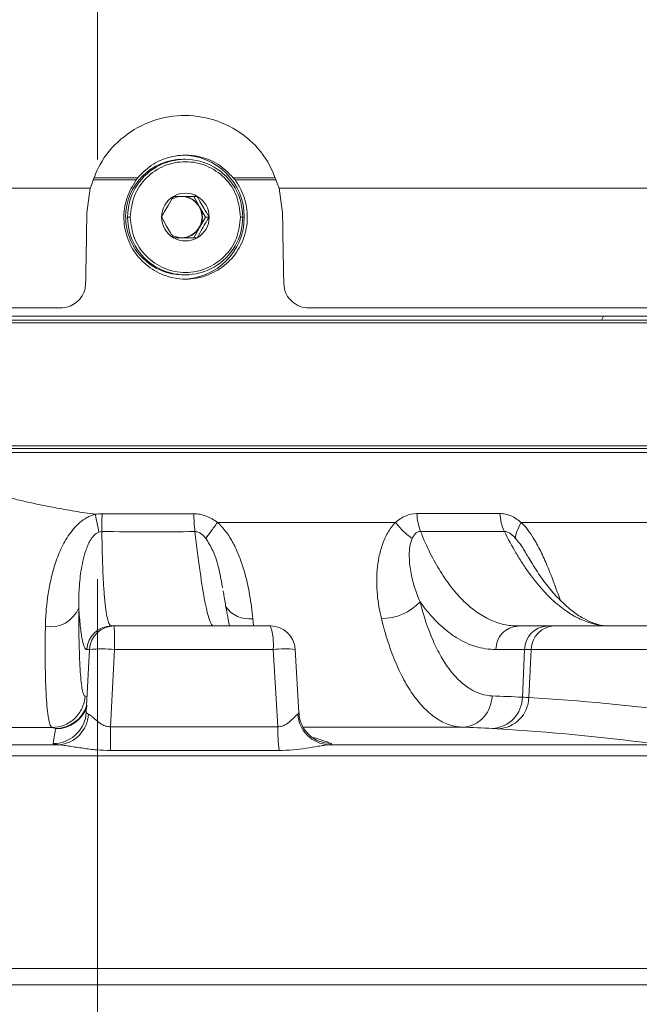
# Model space of a CAD drawing. Header units: millimetres. Extents: x 0 to 16820, y 0 to 11880.
# Tile 52 of 120: x 7985 to 8060, y 6741 to 6860. Entities that reach past the tile are written whole.
import ezdxf

# ---------------------------------------------------------------- set-up
doc = ezdxf.new("R2010")
doc.units = ezdxf.units.MM
doc.header["$LTSCALE"] = 20
doc.linetypes.add('CENTERX2', pattern=[20.32, 12.7, -2.54, 2.54, -2.54])
doc.styles.add('SLDTEXTSTYLE0', font='TXT', dxfattribs={"width": 0.605})
doc.dimstyles.new('SLDDIMSTYLE0', dxfattribs={"dimtxt": 140, "dimasz": 100, "dimexe": 0, "dimexo": 0.0625, "dimgap": 35, "dimtad": 1, "dimtoh": 1, "dimdec": 0, "dimrnd": 1e-09, "dimzin": 12, "dimdsep": 46, "dimtxsty": 'SLDTEXTSTYLE0', "dimsah": 1, "dimcen": 0.09, "dimadec": 0, "dimazin": 0, "dimtfac": 1, "dimtofl": 0, "dimtmove": 0, "dimatfit": 3, "dimfxl": 0, "dimfrac": 2, "dimtolj": 1, "dimtzin": 12, "dimarcsym": 0})
doc.dimstyles.new('SLDDIMSTYLE1', dxfattribs={"dimtxt": 140, "dimasz": 100, "dimexe": 0, "dimexo": 0.0625, "dimgap": 35, "dimtad": 1, "dimtoh": 1, "dimdec": 1, "dimrnd": 1e-09, "dimzin": 12, "dimdsep": 46, "dimtxsty": 'SLDTEXTSTYLE0', "dimsah": 1, "dimcen": 0.09, "dimadec": 0, "dimazin": 0, "dimtfac": 1, "dimtofl": 0, "dimtmove": 0, "dimatfit": 3, "dimfxl": 0, "dimfrac": 2, "dimtolj": 1, "dimtzin": 12, "dimarcsym": 0})

# ---------------------------------------------------------------- blocks, each defined once
blk = doc.blocks.new('*D14')
at = {"color": 7, "linetype": 'Continuous', "lineweight": 0}
for p, q in [((10546.5, 7139.47), (10546.5, 3974.47)), ((7994.5, 6320.77), (7994.5, 3974.47)), ((10546.5, 4004.47), (7994.5, 4004.47))]:
    blk.add_line(p, q, dxfattribs=at)
for points in [[(7994.5, 4004.47), (8094.5, 3989.47), (8094.5, 4019.47)], [(10546.5, 4004.47), (10446.5, 4019.47), (10446.5, 3989.47)]]:
    blk.add_solid(points, dxfattribs=at)
at = {"color": 7, "linetype": 'Continuous', "lineweight": 0, "insert": (9056.62, 4184.94), "char_height": 140, "attachment_point": 1, "style": 'SLDTEXTSTYLE0'}
blk.add_mtext('2552', dxfattribs=at)
blk = doc.blocks.new('*D15')
at = {"color": 7, "linetype": 'Continuous', "lineweight": 0}
for p, q in [((5792.5, 7139.47), (5792.5, 3974.47)), ((7994.5, 6320.77), (7994.5, 3974.47)), ((5792.5, 4004.47), (7994.5, 4004.47))]:
    blk.add_line(p, q, dxfattribs=at)
for points in [[(5792.5, 4004.47), (5892.5, 3989.47), (5892.5, 4019.47)], [(7994.5, 4004.47), (7894.5, 4019.47), (7894.5, 3989.47)]]:
    blk.add_solid(points, dxfattribs=at)
at = {"color": 7, "linetype": 'Continuous', "lineweight": 0, "insert": (6679.62, 4184.94), "char_height": 140, "attachment_point": 1, "style": 'SLDTEXTSTYLE0'}
blk.add_mtext('2202', dxfattribs=at)
blk = doc.blocks.new('*D16')
at = {"color": 7, "linetype": 'Continuous', "lineweight": 0}
for p, q in [((6601.28, 7139.47), (6601.28, 4374.47)), ((7994.5, 6320.77), (7994.5, 4374.47)), ((6601.28, 4404.47), (7994.5, 4404.47))]:
    blk.add_line(p, q, dxfattribs=at)
for points in [[(6601.28, 4404.47), (6701.28, 4389.47), (6701.28, 4419.47)], [(7994.5, 4404.47), (7894.5, 4419.47), (7894.5, 4389.47)]]:
    blk.add_solid(points, dxfattribs=at)
at = {"color": 7, "linetype": 'Continuous', "lineweight": 0, "insert": (7084.01, 4584.94), "char_height": 140, "attachment_point": 1, "style": 'SLDTEXTSTYLE0'}
blk.add_mtext('1393', dxfattribs=at)
blk = doc.blocks.new('*D17')
at = {"color": 7, "linetype": 'Continuous', "lineweight": 0}
for p, q in [((8674.68, 7139.47), (8674.68, 4374.47)), ((7994.5, 6320.77), (7994.5, 4374.47)), ((8674.68, 4404.47), (7994.5, 4404.47))]:
    blk.add_line(p, q, dxfattribs=at)
for points in [[(7994.5, 4404.47), (8094.5, 4389.47), (8094.5, 4419.47)], [(8674.68, 4404.47), (8574.68, 4419.47), (8574.68, 4389.47)]]:
    blk.add_solid(points, dxfattribs=at)
at = {"color": 7, "linetype": 'Continuous', "lineweight": 0, "insert": (8174.25, 4584.94), "char_height": 140, "attachment_point": 1, "style": 'SLDTEXTSTYLE0'}
blk.add_mtext('680', dxfattribs=at)

msp = doc.modelspace()

# ---------------------------------------------------------------- linework, layer by layer
at = {"color": 7, "linetype": 'CENTERX2', "lineweight": 0}
msp.add_line((7994.5, 6131.75), (7994.5, 6893.17), dxfattribs=at)
at = {"color": 7, "linetype": 'Continuous', "lineweight": 0}
for p, q in [((8005.1, 6842.97), (8004.87, 6842.97)), ((7994.03, 6840.47), (7999.18, 6840.47)), ((7999.36, 6840.72), (7994.13, 6840.72)), ((7999.36, 6840.72), (7999.18, 6840.47)), ((8015.92, 6840.72), (8010.92, 6840.72)), ((8011.14, 6840.47), (8010.92, 6840.72)), ((8011.14, 6840.47), (8016.04, 6840.47)), ((7851.51, 6839.47), (7993.62, 6839.47)), ((7993.62, 6839.47), (7993.2, 6836.47)), ((8016.47, 6839.47), (8137.5, 6839.47)), ((8016.89, 6836.47), (8016.47, 6839.47)), ((8006.13, 6838.47), (8006.85, 6837.22)), ((8007.57, 6835.97), (8006.85, 6837.22)), ((8006.85, 6834.72), (8007.57, 6835.97)), ((8008.01, 6835.97), (8007.57, 6835.97)), ((8006.85, 6834.72), (8006.13, 6833.47)), ((8004.87, 6828.97), (8005.1, 6828.97)), ((7989.99, 6824.97), (7856.92, 6824.97)), ((8132.75, 6824.97), (8020.11, 6824.97)), ((7872, 6823.97), (8055.75, 6823.97)), ((8055.75, 6823.97), (8117, 6823.97)), ((7872, 6823.17), (8117, 6823.17)), ((7872.3, 6823.47), (8116.7, 6823.47)), ((7872, 6808.27), (8117, 6808.27)), ((7888.67, 6807.97), (8116.7, 6807.97)), ((7967.44, 6807.47), (8090.02, 6807.47)), ((8009.74, 6790.41), (8009.68, 6790.73)), ((7996.52, 6786.47), (7996.19, 6786.47)), ((8015.42, 6786.47), (7996.52, 6786.47)), ((8048.88, 6786.47), (8045.4, 6786.47)), ((8049.76, 6786.47), (8048.88, 6786.47)), ((8068.37, 6786.47), (8049.76, 6786.47)), ((8018.86, 6775.96), (8018.41, 6783.64)), ((7993.13, 6776.02), (7993.09, 6775.65)), ((8022.5, 6772.09), (8063.33, 6772.09))]:
    msp.add_line(p, q, dxfattribs=at)
at = {"color": 8, "linetype": 'Continuous', "lineweight": 0}
for p, q in [((7998.46, 6835.97), (7998.13, 6835.97)), ((8012.08, 6835.97), (8011.81, 6835.97)), ((8055.75, 6823.97), (8055.5, 6823.47)), ((8013.29, 6787.36), (8013.39, 6786.47)), ((7993.2, 6783.62), (7993.53, 6783.62)), ((7996.06, 6774.28), (7996.56, 6783.62)), ((7996.56, 6783.62), (8015.75, 6783.62)), ((8042.7, 6783.62), (8046.19, 6783.62)), ((8045.92, 6777.85), (8046.19, 6783.62)), ((8046.19, 6783.62), (8046.99, 6783.62)), ((8046.7, 6777.81), (8046.99, 6783.62)), ((8046.99, 6783.62), (8065.6, 6783.62)), ((7992.98, 6777.98), (7993.23, 6777.9)), ((7996.06, 6774.28), (8016.3, 6774.28)), ((7930.3, 6772.09), (7989.77, 6772.09)), ((8016.47, 6771.4), (7996.07, 6771.4)), ((8180.76, 6770.77), (7929.52, 6770.77)), ((7939.02, 6745.01), (8192.33, 6745.01)), ((8192.93, 6743.05), (7938.85, 6743.05))]:
    msp.add_line(p, q, dxfattribs=at)
at = {"color": 8, "linetype": 'Continuous', "lineweight": 0, "flags": 128}
for points in [[(7995.04, 6800.06), (7995.04, 6799.76), (7995.03, 6799.46), (7995.03, 6799.17), (7995.03, 6798.89), (7995.03, 6798.62), (7995.03, 6798.37), (7995.03, 6798.13), (7995.02, 6797.9)], [(8015.75, 6783.62), (8016.11, 6777.64), (8016.3, 6774.28)], [(8021.32, 6772.51), (8022.02, 6772.31), (8022.77, 6772.24)]]:
    msp.add_lwpolyline(points, dxfattribs=at)
at = {"color": 7, "linetype": 'Continuous', "lineweight": 0, "flags": 128}
msp.add_lwpolyline([(7993.53, 6783.62), (7993.17, 6776.81), (7993.13, 6776.02)], dxfattribs=at)
at = {"color": 7, "linetype": 'Continuous', "lineweight": 30}
for centre, radius, start, end in [((8169.5, 7139.47), 2377, 300, 180), ((8169.5, 7139.47), 505.19, 200.1488, 80.1488), ((8717, 6191.17), 1282, 142.84568, 300)]:
    msp.add_arc(centre, radius, start, end, dxfattribs=at)
at = {"color": 7, "linetype": 'Continuous', "lineweight": 0}
for centre, radius, start, end in [((8004.88, 6835.98), 6.99, 90.1256, 180.0929), ((8005.1, 6835.99), 6.97, 359.8364, 180.1636), ((8004.76, 6835.97), 7.5, 270.1661, 89.8339), ((8005.14, 6835.97), 2.89, 120.148, 180.041), ((8004.7, 6835.98), 2.48, 90.0076, 120.169), ((8005.13, 6835.99), 2.87, 59.8931, 120.1069), ((8004.64, 6835.97), 2.5, 359.891, 89.8906), ((8004.69, 6835.98), 2.49, 29.852, 89.9586), ((8005.12, 6835.97), 2.89, 359.959, 59.852), ((8004.68, 6835.97), 2.51, 330.1066, 29.8934), ((8004.88, 6835.95), 6.98, 179.8748, 269.9067), ((8005.1, 6835.95), 6.97, 179.8364, 0.1636), ((8005.14, 6835.96), 2.89, 179.959, 239.852), ((8004.64, 6835.96), 2.5, 270.1094, 0.109), ((8005.12, 6835.96), 2.89, 300.148, 0.041), ((8004.69, 6835.95), 2.49, 270.0414, 330.148), ((8004.7, 6835.95), 2.48, 239.6916, 269.9909), ((8005.13, 6835.95), 2.87, 239.8931, 300.1069), ((7996.52, 6783.47), 3, 90.0003, 177.0003), ((8015.42, 6783.47), 3, 3.3596, 90)]:
    msp.add_arc(centre, radius, start, end, dxfattribs=at)
at = {"color": 8, "linetype": 'Continuous', "lineweight": 0}
for centre, radius, start, end in [((8029.1, 6800.49), 22.96, 181.0719, 186.4814), ((8040.55, 6800.45), 7.41, 182.9599, 200.071), ((8049.29, 6800.49), 6.12, 183.9238, 204.9344), ((8028.94, 6793.55), 6.18, 269.1438, 317.9164), ((7988.78, 6790.07), 3.72, 260.7594, 337.9528), ((8012.82, 6790.7), 3.38, 213.4854, 277.976), ((7996.19, 6783.47), 3, 90.0498, 177.057), ((7931.75, 6784.31), 64.8, 359.3931, 1.9071), ((8009.22, 6784.3), 6.56, 354.0886, 19.2753), ((8045.55, 6783.63), 2.84, 93.0081, 180.1025), ((8049.03, 6783.63), 2.84, 93.0081, 180.1025), ((8049.87, 6783.59), 2.88, 92.1493, 179.2826), ((7995.04, 6769.36), 14.34, 83.9402, 96.0598), ((8017.16, 6771.25), 12.45, 84.2411, 96.5114), ((8042.08, 6777.89), 3.83, 273.1815, 359.4403), ((8042.82, 6777.9), 3.88, 272.2396, 358.6946), ((7989.39, 6778.06), 4, 270.1564, 341.0167), ((7989.44, 6778.02), 4, 270.0346, 342.0349), ((7989.14, 6776.23), 4, 270.0272, 351.5682), ((7989.5, 6775.98), 3.9, 274.0769, 357.442), ((8022.68, 6776.05), 3.96, 183.5287, 267.3034), ((8325.77, 6774.2), 329.71, 179.9849, 180.4849), ((8040.02, 6774.2), 23.72, 179.7993, 186.7669)]:
    msp.add_arc(centre, radius, start, end, dxfattribs=at)
at = {"color": 7, "linetype": 'Continuous', "lineweight": 0}
for points, knots in [([(8016.47, 6839.47), (8016, 6840.71), (8015.08, 6843.21), (8012.22, 6846.1), (8008.64, 6847.94), (8004.62, 6848.48), (8000.64, 6847.65), (7997.19, 6845.55), (7994.74, 6842.68), (7993.96, 6840.44), (7993.62, 6839.47)], [0, 0, 0, 0, 0.127987, 0.255944, 0.384806, 0.514222, 0.643348, 0.771875, 0.9, 1, 1, 1, 1]), ([(8010.92, 6840.72), (8010.33, 6841.32), (8009.14, 6842.52), (8007.03, 6843.32), (8004.84, 6843.56), (8002.64, 6843.17), (8000.65, 6842.11), (7999.72, 6841.1), (7999.36, 6840.72)], [0, 0, 0, 0, 0.190535, 0.3810764, 0.4999983, 0.690234, 0.8804611, 1, 1, 1, 1]), ([(7999.18, 6840.47), (7998.74, 6839.74), (7997.87, 6838.29), (7997.55, 6835.73), (7998.05, 6833.22), (7999.36, 6831.01), (8001.33, 6829.37), (8003.38, 6828.59), (8005.53, 6828.38), (8007.69, 6828.75), (8009.92, 6829.99), (8011.61, 6831.91), (8012.58, 6834.28), (8012.71, 6836.84), (8012.13, 6838.97), (8011.4, 6840.07), (8011.14, 6840.47)], [0, 0, 0, 0, 0.076105, 0.152214, 0.228236, 0.30427, 0.380429, 0.456633, 0.5, 0.576062, 0.652121, 0.72827, 0.804477, 0.880587, 0.956595, 1, 1, 1, 1]), ([(8003.69, 6838.47), (8003.47, 6838.11), (8003.09, 6837.5), (8002.59, 6836.61), (8002.36, 6836.16), (8002.26, 6835.97)], [0, 0, 0, 0, 0.439139, 0.751385, 1, 1, 1, 1]), ([(8006.57, 6838.47), (8006.14, 6838.47), (8005.41, 6838.47), (8004.4, 6838.47), (8003.91, 6838.47), (8003.69, 6838.47)], [0, 0, 0, 0, 0.4391393, 0.7513851, 1, 1, 1, 1]), ([(8008.01, 6835.97), (8007.79, 6836.32), (8007.41, 6836.94), (8006.91, 6837.83), (8006.67, 6838.27), (8006.57, 6838.47)], [0, 0, 0, 0, 0.439139, 0.751385, 1, 1, 1, 1]), ([(7993.2, 6836.47), (7993.18, 6835.01), (7993.14, 6832.09), (7993.08, 6829.29), (7993.05, 6827.89)], [0, 0, 0, 0, 0.49795, 1, 1, 1, 1]), ([(8002.26, 6835.97), (8002.45, 6835.61), (8002.77, 6835), (8003.3, 6834.11), (8003.57, 6833.66), (8003.69, 6833.47)], [0, 0, 0, 0, 0.439139, 0.751385, 1, 1, 1, 1]), ([(8006.57, 6833.47), (8006.76, 6833.82), (8007.09, 6834.44), (8007.61, 6835.33), (8007.88, 6835.77), (8008.01, 6835.97)], [0, 0, 0, 0, 0.439139, 0.751385, 1, 1, 1, 1]), ([(8017.04, 6827.86), (8017.01, 6829.26), (8016.95, 6832.06), (8016.91, 6834.99), (8016.89, 6836.47)], [0, 0, 0, 0, 0.497865, 1, 1, 1, 1]), ([(8003.69, 6833.47), (8004.09, 6833.47), (8004.77, 6833.47), (8005.8, 6833.47), (8006.33, 6833.47), (8006.57, 6833.47)], [0, 0, 0, 0, 0.439139, 0.751385, 1, 1, 1, 1]), ([(7989.99, 6824.97), (7990.32, 6825), (7990.97, 6825.06), (7991.85, 6825.52), (7992.55, 6826.22), (7992.97, 6827.05), (7993.03, 6827.64), (7993.05, 6827.89)], [0, 0, 0, 0, 0.199501, 0.39859, 0.608388, 0.834384, 1, 1, 1, 1]), ([(8017.04, 6827.86), (8017.09, 6827.51), (8017.18, 6826.8), (8017.8, 6825.89), (8018.69, 6825.22), (8019.54, 6824.98), (8020.02, 6824.97), (8020.11, 6824.97)], [0, 0, 0, 0, 0.23357, 0.466709, 0.710164, 0.947373, 1, 1, 1, 1]), ([(8056.46, 6786.5), (8056.28, 6786.5), (8055.73, 6786.47), (8054.78, 6786.71), (8053.57, 6787.2), (8052.29, 6787.98), (8050.97, 6789.08), (8049.66, 6790.44), (8048.36, 6792.09), (8047.35, 6793.56), (8046.79, 6794.57), (8046.63, 6794.85)], [0, 0, 0, 0, 0.066287, 0.198824, 0.322767, 0.455262, 0.5821, 0.705744, 0.828958, 0.952459, 1, 1, 1, 1]), ([(8010.48, 6786.47), (8010.42, 6786.72), (8010.29, 6787.3), (8010.06, 6788.57), (8009.88, 6789.64), (8009.78, 6790.34), (8009.77, 6790.41)], [0, 0, 0, 0, 0.259921, 0.603604, 0.960715, 1, 1, 1, 1]), ([(8021.32, 6772.52), (8021.23, 6772.55), (8020.95, 6772.66), (8020.39, 6773.01), (8019.76, 6773.6), (8019.23, 6774.41), (8018.92, 6775.23), (8018.9, 6775.77), (8018.9, 6775.96)], [0, 0, 0, 0, 0.071003, 0.246019, 0.434354, 0.645894, 0.872822, 1, 1, 1, 1])]:
    msp.add_open_spline(points, degree=3, knots=knots, dxfattribs=at)
at = {"color": 8, "linetype": 'Continuous', "lineweight": 0}
for points in [[(8011.81, 6835.97), (8011.71, 6836.84), (8011.5, 6838.6), (8009.96, 6840.83), (8007.75, 6842.32), (8005.13, 6842.84), (8002.51, 6842.32), (8000.3, 6840.83), (7998.76, 6838.6), (7998.56, 6836.84), (7998.46, 6835.97)], [(7998.46, 6835.97), (7998.56, 6835.09), (7998.76, 6833.34), (8000.3, 6831.1), (8002.51, 6829.61), (8005.13, 6829.09), (8007.75, 6829.61), (8009.96, 6831.1), (8011.5, 6833.34), (8011.71, 6835.09), (8011.81, 6835.97)], [(7994.22, 6799.99), (7994.49, 6800.04), (7994.77, 6800.07), (7995.04, 6800.06)], [(7995.04, 6800.06), (7998.75, 6800.03), (8002.45, 6800.04), (8006.14, 6800.06)], [(8033.15, 6800.07), (8036.58, 6800.07), (8039.94, 6800.07), (8043.19, 6800.07)], [(8009.01, 6799), (8016.37, 6799), (8023.61, 6799), (8030.55, 6799)], [(8045.77, 6799), (8052.15, 6799), (8058.1, 6799), (8063.48, 6799)], [(7995.02, 6797.9), (7994.9, 6797.9), (7994.78, 6797.88), (7994.66, 6797.84)], [(8006.28, 6797.89), (8002.54, 6797.88), (7998.79, 6797.86), (7995.02, 6797.9)], [(8043.74, 6797.91), (8040.45, 6797.91), (8037.06, 6797.91), (8033.59, 6797.91)], [(8042.26, 6778.01), (8043.48, 6777.96), (8044.7, 6777.91), (8045.92, 6777.85)], [(8045.92, 6777.85), (8046.2, 6777.84), (8046.46, 6777.82), (8046.7, 6777.81)], [(8046.7, 6777.81), (8052.94, 6777.44), (8059.17, 6776.84), (8065.38, 6776.02)], [(7963.21, 6774.09), (7971.83, 6774.14), (7980.42, 6774.17), (7989, 6774.19)], [(7989.4, 6774.06), (7989.27, 6774.11), (7989.13, 6774.15), (7989, 6774.19)], [(7989.14, 6772.24), (7989.25, 6773.06), (7989.36, 6773.65), (7989.45, 6774.02)], [(7989.45, 6774.02), (7989.45, 6774.04), (7989.43, 6774.05), (7989.4, 6774.06)], [(8042.29, 6774.06), (8041.08, 6774.12), (8039.86, 6774.17), (8038.64, 6774.22)], [(8042.98, 6774.02), (8042.77, 6774.04), (8042.54, 6774.05), (8042.29, 6774.06)], [(8061.61, 6772.24), (8055.41, 6773.06), (8049.2, 6773.65), (8042.98, 6774.02)]]:
    msp.add_open_spline(points, degree=3, dxfattribs=at)
for points, knots in [([(7971.33, 6806.07), (7971.59, 6805.97), (7972.1, 6805.76), (7972.88, 6805.45), (7973.66, 6805.15), (7974.44, 6804.86), (7975.23, 6804.57), (7976.03, 6804.3), (7976.82, 6804.03), (7977.63, 6803.76), (7978.43, 6803.5), (7979.24, 6803.25), (7980.06, 6803.01), (7980.87, 6802.77), (7981.7, 6802.55), (7982.52, 6802.32), (7983.35, 6802.11), (7984.18, 6801.9), (7985.02, 6801.7), (7985.86, 6801.51), (7986.7, 6801.32), (7987.54, 6801.14), (7988.39, 6800.97), (7989.37, 6800.78), (7990.48, 6800.58), (7991.73, 6800.36), (7992.97, 6800.17), (7993.81, 6800.05), (7994.22, 6799.99)], [0, 0, 0, 0, 0.035937, 0.071857, 0.107764, 0.143659, 0.179544, 0.215423, 0.251297, 0.287169, 0.323042, 0.358917, 0.394797, 0.430685, 0.466582, 0.502492, 0.538416, 0.574357, 0.610317, 0.646298, 0.682303, 0.718335, 0.754394, 0.790484, 0.842812, 0.895169, 0.947563, 1, 1, 1, 1]), ([(7988.18, 6786.4), (7988.2, 6787.53), (7988.28, 6788.7), (7988.53, 6790.51), (7988.64, 6791.12), (7988.84, 6792.06), (7988.91, 6792.37), (7989.07, 6793.01), (7989.16, 6793.33), (7989.46, 6794.28), (7989.69, 6794.92), (7990.1, 6795.86), (7990.25, 6796.17), (7990.58, 6796.78), (7990.76, 6797.08), (7991.14, 6797.66), (7991.35, 6797.94), (7991.7, 6798.35), (7991.81, 6798.48), (7992.07, 6798.73), (7992.2, 6798.86), (7992.61, 6799.21), (7992.9, 6799.42), (7993.37, 6799.68), (7993.54, 6799.76), (7993.79, 6799.86), (7993.87, 6799.89), (7994, 6799.93), (7994.05, 6799.94), (7994.14, 6799.97), (7994.18, 6799.98), (7994.22, 6799.99)], [0, 0, 0, 0, 0.25, 0.25, 0.375, 0.375, 0.4375, 0.4375, 0.5, 0.5, 0.625, 0.625, 0.6875, 0.6875, 0.75, 0.75, 0.8125, 0.8125, 0.84375, 0.84375, 0.875, 0.875, 0.9375, 0.9375, 0.96875, 0.96875, 0.984375, 0.984375, 0.992187, 0.992187, 1, 1, 1, 1]), ([(7994.22, 6799.99), (7994.3, 6799.58), (7994.38, 6799.19), (7994.53, 6798.46), (7994.6, 6798.13), (7994.66, 6797.84)], [0, 0, 0, 0, 0.5, 0.5, 1, 1, 1, 1]), ([(8006.14, 6800.06), (8006.66, 6800.06), (8007.17, 6799.96), (8008.15, 6799.58), (8008.59, 6799.32), (8009.01, 6799)], [0, 0, 0, 0, 0.5, 0.5, 1, 1, 1, 1]), ([(8030.55, 6799), (8030.92, 6799.32), (8031.32, 6799.59), (8032.2, 6799.97), (8032.66, 6800.07), (8033.15, 6800.07)], [0, 0, 0, 0, 0.5, 0.5, 1, 1, 1, 1]), ([(8043.19, 6800.07), (8043.42, 6800.07), (8043.65, 6800.05), (8044.1, 6799.95), (8044.32, 6799.88), (8044.98, 6799.59), (8045.39, 6799.32), (8045.77, 6799)], [0, 0, 0, 0, 0.25, 0.25, 0.5, 0.5, 1, 1, 1, 1]), ([(8009.01, 6799), (8008.72, 6798.61), (8008.45, 6798.24), (8007.97, 6797.58), (8007.77, 6797.29), (8007.6, 6797.06)], [0, 0, 0, 0, 0.5, 0.5, 1, 1, 1, 1]), ([(8009.01, 6799), (8009.06, 6798.96), (8009.11, 6798.91), (8009.22, 6798.81), (8009.27, 6798.76), (8009.42, 6798.61), (8009.51, 6798.51), (8009.79, 6798.2), (8009.97, 6797.98), (8010.3, 6797.52), (8010.45, 6797.29), (8010.74, 6796.81), (8010.88, 6796.56), (8011.26, 6795.82), (8011.48, 6795.32), (8011.87, 6794.3), (8012.04, 6793.79), (8012.5, 6792.24), (8012.72, 6791.23), (8012.99, 6789.75), (8013.06, 6789.26), (8013.19, 6788.3), (8013.25, 6787.82), (8013.29, 6787.36)], [0, 0, 0, 0, 0.015625, 0.015625, 0.03125, 0.03125, 0.0625, 0.0625, 0.125, 0.125, 0.1875, 0.1875, 0.25, 0.25, 0.375, 0.375, 0.5, 0.5, 0.75, 0.75, 0.875, 0.875, 1, 1, 1, 1]), ([(8028.85, 6787.37), (8028.62, 6788.3), (8028.45, 6789.26), (8028.27, 6791.23), (8028.25, 6792.23), (8028.39, 6793.77), (8028.46, 6794.29), (8028.66, 6795.31), (8028.8, 6795.81), (8029.06, 6796.56), (8029.15, 6796.8), (8029.37, 6797.28), (8029.49, 6797.51), (8029.75, 6797.97), (8029.89, 6798.19), (8030.12, 6798.51), (8030.2, 6798.61), (8030.33, 6798.76), (8030.37, 6798.81), (8030.46, 6798.91), (8030.51, 6798.96), (8030.55, 6799)], [0, 0, 0, 0, 0.25, 0.25, 0.5, 0.5, 0.625, 0.625, 0.75, 0.75, 0.8125, 0.8125, 0.875, 0.875, 0.9375, 0.9375, 0.96875, 0.96875, 0.984375, 0.984375, 1, 1, 1, 1]), ([(8032.59, 6797.07), (8032.25, 6797.29), (8031.89, 6797.58), (8031.19, 6798.24), (8030.86, 6798.62), (8030.55, 6799)], [0, 0, 0, 0, 0.5, 0.5, 1, 1, 1, 1]), ([(8045.09, 6797.07), (8045.08, 6797.29), (8045.14, 6797.58), (8045.37, 6798.24), (8045.55, 6798.62), (8045.77, 6799)], [0, 0, 0, 0, 0.5, 0.5, 1, 1, 1, 1]), ([(8045.77, 6799), (8045.77, 6799), (8045.83, 6798.95), (8046.47, 6798.32), (8047.38, 6797), (8048.37, 6795.08), (8049.26, 6792.99), (8049.96, 6791.14), (8050.37, 6789.95), (8050.48, 6789.63)], [0, 0, 0, 0, 0.000006, 0.022008, 0.259429, 0.439553, 0.619969, 0.896109, 1, 1, 1, 1]), ([(7994.66, 6797.84), (7994.54, 6797.8), (7994.42, 6797.73), (7994.21, 6797.58), (7994.12, 6797.5), (7993.87, 6797.23), (7993.74, 6797.03), (7993.5, 6796.62), (7993.4, 6796.42), (7993.22, 6796), (7993.14, 6795.79), (7992.92, 6795.16), (7992.81, 6794.74), (7992.63, 6793.91), (7992.55, 6793.5), (7992.37, 6792.29), (7992.3, 6791.52), (7992.22, 6790.04), (7992.21, 6789.34), (7992.23, 6788.68)], [0, 0, 0, 0, 0.03125, 0.03125, 0.0625, 0.0625, 0.125, 0.125, 0.1875, 0.1875, 0.25, 0.25, 0.375, 0.375, 0.5, 0.5, 0.75, 0.75, 1, 1, 1, 1]), ([(7996.19, 6786.47), (7996.11, 6786.47), (7996.03, 6786.53), (7995.88, 6786.78), (7995.8, 6786.97), (7995.6, 6787.73), (7995.48, 6788.47), (7995.36, 6789.69), (7995.33, 6789.95), (7995.29, 6790.5), (7995.27, 6790.79), (7995.2, 6791.7), (7995.17, 6792.36), (7995.08, 6794.48), (7995.04, 6796.09), (7995.02, 6797.9)], [0, 0, 0, 0, 0.125, 0.125, 0.25, 0.25, 0.5, 0.5, 0.5625, 0.5625, 0.625, 0.625, 0.75, 0.75, 1, 1, 1, 1]), ([(8007.6, 6797.06), (8007.52, 6797.16), (8007.44, 6797.26), (8007.25, 6797.45), (8007.15, 6797.54), (8006.93, 6797.7), (8006.82, 6797.77), (8006.56, 6797.87), (8006.42, 6797.9), (8006.28, 6797.89)], [0, 0, 0, 0, 0.25, 0.25, 0.5, 0.5, 0.75, 0.75, 1, 1, 1, 1]), ([(8006.28, 6797.89), (8006.39, 6796.98), (8006.49, 6796.12), (8006.65, 6794.9), (8006.7, 6794.5), (8006.8, 6793.74), (8006.85, 6793.37), (8007.11, 6791.6), (8007.3, 6790.4), (8007.54, 6789.18), (8007.59, 6788.95), (8007.68, 6788.51), (8007.73, 6788.31), (8007.87, 6787.76), (8007.96, 6787.46), (8008.21, 6786.72), (8008.38, 6786.47), (8008.53, 6786.47)], [0, 0, 0, 0, 0.125, 0.125, 0.1875, 0.1875, 0.25, 0.25, 0.5, 0.5, 0.5625, 0.5625, 0.625, 0.625, 0.75, 0.75, 1, 1, 1, 1]), ([(8033.59, 6797.91), (8033.46, 6797.91), (8033.34, 6797.88), (8033.12, 6797.78), (8033.03, 6797.71), (8032.8, 6797.46), (8032.68, 6797.27), (8032.59, 6797.07)], [0, 0, 0, 0, 0.25, 0.25, 0.5, 0.5, 1, 1, 1, 1]), ([(8045.4, 6786.47), (8044.82, 6786.47), (8044.25, 6786.53), (8043.12, 6786.78), (8042.56, 6786.97), (8040.91, 6787.73), (8039.85, 6788.47), (8038.59, 6789.69), (8038.34, 6789.95), (8037.85, 6790.5), (8037.6, 6790.79), (8036.89, 6791.7), (8036.43, 6792.36), (8035.12, 6794.48), (8034.31, 6796.09), (8033.59, 6797.91)], [0, 0, 0, 0, 0.125, 0.125, 0.25, 0.25, 0.5, 0.5, 0.5625, 0.5625, 0.625, 0.625, 0.75, 0.75, 1, 1, 1, 1]), ([(8043.74, 6797.91), (8044.19, 6797), (8044.66, 6796.14), (8045.38, 6794.91), (8045.63, 6794.51), (8046.12, 6793.75), (8046.37, 6793.38), (8047.63, 6791.61), (8048.69, 6790.41), (8050.05, 6789.18), (8050.33, 6788.95), (8050.89, 6788.52), (8051.17, 6788.32), (8052, 6787.76), (8052.56, 6787.46), (8054.24, 6786.72), (8055.37, 6786.47), (8056.5, 6786.47)], [0, 0, 0, 0, 0.125, 0.125, 0.1875, 0.1875, 0.25, 0.25, 0.5, 0.5, 0.5625, 0.5625, 0.625, 0.625, 0.75, 0.75, 1, 1, 1, 1]), ([(8045.09, 6797.07), (8045, 6797.17), (8044.9, 6797.27), (8044.69, 6797.46), (8044.59, 6797.55), (8044.36, 6797.71), (8044.24, 6797.78), (8043.99, 6797.88), (8043.87, 6797.91), (8043.74, 6797.91)], [0, 0, 0, 0, 0.25, 0.25, 0.5, 0.5, 0.75, 0.75, 1, 1, 1, 1]), ([(8009.62, 6791.07), (8009.5, 6791.79), (8009.27, 6793.2), (8008.67, 6795.34), (8007.9, 6796.58), (8007.6, 6797.06)], [0, 0, 0, 0, 0.387044, 0.760886, 1, 1, 1, 1]), ([(8032.59, 6797.07), (8032.45, 6796.75), (8032.36, 6796.42), (8032.25, 6795.74), (8032.23, 6795.4), (8032.22, 6794.38), (8032.28, 6793.71), (8032.51, 6792.41), (8032.67, 6791.78), (8033.05, 6790.56), (8033.28, 6789.97), (8033.53, 6789.41)], [0, 0, 0, 0, 0.125, 0.125, 0.25, 0.25, 0.5, 0.5, 0.75, 0.75, 1, 1, 1, 1]), ([(8046.59, 6794.83), (8046.46, 6795.08), (8046.07, 6795.79), (8045.54, 6796.56), (8045.12, 6797.03), (8045.09, 6797.07)], [0, 0, 0, 0, 0.333989, 0.947999, 1, 1, 1, 1]), ([(8033.53, 6789.41), (8033.96, 6787.67), (8034.49, 6786.1), (8035.25, 6784.36), (8035.41, 6784.02), (8035.74, 6783.37), (8035.91, 6783.05), (8036.42, 6782.16), (8036.79, 6781.61), (8037.54, 6780.63), (8037.93, 6780.2), (8038.54, 6779.62), (8038.75, 6779.45), (8039.17, 6779.12), (8039.38, 6778.98), (8040.45, 6778.33), (8041.34, 6778.04), (8042.26, 6778.01)], [0, 0, 0, 0, 0.25, 0.25, 0.3125, 0.3125, 0.375, 0.375, 0.5, 0.5, 0.625, 0.625, 0.6875, 0.6875, 0.75, 0.75, 1, 1, 1, 1]), ([(8033.53, 6789.41), (8034.19, 6788.47), (8034.89, 6787.64), (8035.98, 6786.55), (8036.36, 6786.22), (8037.12, 6785.61), (8037.5, 6785.33), (8038.66, 6784.6), (8039.45, 6784.24), (8041.05, 6783.75), (8041.87, 6783.62), (8042.7, 6783.62)], [0, 0, 0, 0, 0.25, 0.25, 0.375, 0.375, 0.5, 0.5, 0.75, 0.75, 1, 1, 1, 1]), ([(7992.23, 6788.68), (7992.23, 6787.86), (7992.23, 6787.09), (7992.24, 6785.61), (7992.25, 6784.92), (7992.3, 6782.95), (7992.34, 6781.84), (7992.44, 6780.46), (7992.47, 6780.05), (7992.56, 6779.33), (7992.6, 6779.03), (7992.74, 6778.29), (7992.86, 6778.02), (7992.98, 6777.98)], [0, 0, 0, 0, 0.125, 0.125, 0.25, 0.25, 0.5, 0.5, 0.625, 0.625, 0.75, 0.75, 1, 1, 1, 1]), ([(7992.23, 6788.68), (7992.28, 6787.85), (7992.34, 6787.13), (7992.44, 6786.18), (7992.48, 6785.88), (7992.55, 6785.35), (7992.59, 6785.11), (7992.71, 6784.48), (7992.8, 6784.16), (7992.99, 6783.73), (7993.09, 6783.62), (7993.2, 6783.62)], [0, 0, 0, 0, 0.25, 0.25, 0.375, 0.375, 0.5, 0.5, 0.75, 0.75, 1, 1, 1, 1]), ([(8038.64, 6774.22), (8038.58, 6774.22), (8038.52, 6774.22), (8038.39, 6774.23), (8038.2, 6774.25), (8038.01, 6774.28), (8037.63, 6774.35), (8037.38, 6774.41), (8036.63, 6774.66), (8036.14, 6774.89), (8035.43, 6775.34), (8035.19, 6775.51), (8034.72, 6775.88), (8034.48, 6776.08), (8033.8, 6776.74), (8033.36, 6777.25), (8032.51, 6778.38), (8032.11, 6779.01), (8031.53, 6780.04), (8031.34, 6780.4), (8030.97, 6781.15), (8030.8, 6781.55), (8029.93, 6783.56), (8029.34, 6785.37), (8028.85, 6787.37)], [0, 0, 0, 0, 0.015625, 0.015625, 0.03125, 0.0625, 0.0625, 0.125, 0.125, 0.25, 0.25, 0.3125, 0.3125, 0.375, 0.375, 0.5, 0.5, 0.625, 0.625, 0.6875, 0.6875, 0.75, 0.75, 1, 1, 1, 1]), ([(7989, 6774.19), (7988.99, 6774.19), (7988.98, 6774.2), (7988.96, 6774.21), (7988.93, 6774.22), (7988.9, 6774.25), (7988.85, 6774.32), (7988.81, 6774.38), (7988.71, 6774.6), (7988.65, 6774.82), (7988.54, 6775.38), (7988.48, 6775.73), (7988.39, 6776.55), (7988.35, 6777.02), (7988.24, 6778.59), (7988.19, 6779.86), (7988.16, 6782.11), (7988.15, 6782.9), (7988.16, 6784.58), (7988.17, 6785.47), (7988.18, 6786.4)], [0, 0, 0, 0, 0.015625, 0.015625, 0.03125, 0.0625, 0.0625, 0.125, 0.125, 0.25, 0.25, 0.375, 0.375, 0.5, 0.5, 0.75, 0.75, 0.875, 0.875, 1, 1, 1, 1]), ([(7989, 6774.19), (7989.5, 6774.19), (7990.01, 6774.29), (7990.94, 6774.67), (7991.38, 6774.94), (7992.11, 6775.64), (7992.41, 6776.06), (7992.83, 6776.98), (7992.95, 6777.48), (7992.98, 6777.98)], [0, 0, 0, 0, 0.25, 0.25, 0.5, 0.5, 0.75, 0.75, 1, 1, 1, 1]), ([(8042.26, 6778.01), (8042.23, 6777.5), (8042.12, 6777), (8041.73, 6776.09), (8041.46, 6775.67), (8040.79, 6774.97), (8040.4, 6774.69), (8039.55, 6774.32), (8039.1, 6774.22), (8038.64, 6774.22)], [0, 0, 0, 0, 0.25, 0.25, 0.5, 0.5, 0.75, 0.75, 1, 1, 1, 1]), ([(7993.13, 6776.02), (7993.12, 6775.98), (7993.15, 6775.94), (7993.23, 6775.87), (7993.3, 6775.83), (7993.39, 6775.8)], [0, 0, 0, 0, 0.5, 0.5, 1, 1, 1, 1]), ([(8018.73, 6775.8), (8018.76, 6775.82), (8018.85, 6775.86), (8018.83, 6775.92), (8018.82, 6775.96)], [0, 0, 0, 0, 0.3081227, 1, 1, 1, 1]), ([(7993.39, 6775.8), (7993.46, 6775.78), (7993.53, 6775.74), (7993.68, 6775.62), (7993.77, 6775.56), (7994.03, 6775.33), (7994.22, 6775.15), (7994.65, 6774.8), (7994.88, 6774.62), (7995.29, 6774.42), (7995.43, 6774.36), (7995.74, 6774.29), (7995.9, 6774.27), (7996.06, 6774.28)], [0, 0, 0, 0, 0.125, 0.125, 0.25, 0.25, 0.5, 0.5, 0.75, 0.75, 0.875, 0.875, 1, 1, 1, 1]), ([(8016.3, 6774.28), (8016.46, 6774.27), (8016.62, 6774.29), (8016.92, 6774.36), (8017.05, 6774.42), (8017.43, 6774.62), (8017.65, 6774.8), (8018.04, 6775.15), (8018.21, 6775.33), (8018.43, 6775.55), (8018.5, 6775.62), (8018.63, 6775.73), (8018.68, 6775.78), (8018.73, 6775.8)], [0, 0, 0, 0, 0.125, 0.125, 0.25, 0.25, 0.5, 0.5, 0.75, 0.75, 0.875, 0.875, 1, 1, 1, 1]), ([(8019.4, 6774.22), (8021.69, 6774.22), (8027.49, 6774.22), (8033.87, 6774.22), (8037.94, 6774.22), (8038.64, 6774.22)], [0, 0, 0, 0, 0.350826, 0.887694, 1, 1, 1, 1]), ([(8020.49, 6772.98), (8020.84, 6772.89), (8021.6, 6772.69), (8022.36, 6772.39), (8022.77, 6772.24)], [0, 0, 0, 0, 0.465467, 1, 1, 1, 1]), ([(7989.77, 6772.09), (7989.56, 6772.11), (7989.4, 6772.13), (7989.19, 6772.18), (7989.14, 6772.21), (7989.14, 6772.24)], [0, 0, 0, 0, 0.5, 0.5, 1, 1, 1, 1]), ([(7996.07, 6771.4), (7995.51, 6771.4), (7994.95, 6771.43), (7993.84, 6771.52), (7993.29, 6771.59), (7992.21, 6771.75), (7991.68, 6771.83), (7990.93, 6771.95), (7990.68, 6771.99), (7990.21, 6772.05), (7989.98, 6772.08), (7989.77, 6772.09)], [0, 0, 0, 0, 0.25, 0.25, 0.5, 0.5, 0.75, 0.75, 0.875, 0.875, 1, 1, 1, 1]), ([(8022.5, 6772.09), (8022.32, 6772.08), (8022.11, 6772.05), (8021.68, 6771.99), (8021.45, 6771.95), (8020.74, 6771.83), (8020.24, 6771.75), (8019.2, 6771.59), (8018.67, 6771.52), (8017.58, 6771.43), (8017.03, 6771.4), (8016.47, 6771.4)], [0, 0, 0, 0, 0.125, 0.125, 0.25, 0.25, 0.5, 0.5, 0.75, 0.75, 1, 1, 1, 1]), ([(8022.77, 6772.24), (8022.83, 6772.21), (8022.84, 6772.18), (8022.75, 6772.13), (8022.65, 6772.11), (8022.5, 6772.09)], [0, 0, 0, 0, 0.5, 0.5, 1, 1, 1, 1])]:
    msp.add_open_spline(points, degree=3, knots=knots, dxfattribs=at)

# ---------------------------------------------------------------- dimensions: what is measured, and where the dimension line sits
at = {"color": 7, "linetype": 'Continuous', "lineweight": 0}
for base, p1, dimstyle, picture, middle in [((7994.5, 4004.47), (5792.5, 7139.47), 'SLDDIMSTYLE1', '*D15', (6893.5, 4004.47)), ((7994.5, 4404.47), (6601.28, 7139.47), 'SLDDIMSTYLE0', '*D16', (7297.89, 4404.47)), ((7994.5, 4004.47), (10546.5, 7139.47), 'SLDDIMSTYLE1', '*D14', (9270.5, 4004.47)), ((7994.5, 4404.47), (8674.68, 7139.47), 'SLDDIMSTYLE0', '*D17', (8334.59, 4404.47))]:
    dim = msp.add_linear_dim(base=base, p1=p1, p2=(7994.5, 6320.77), dimstyle=dimstyle, dxfattribs=at)
    dim.commit()
    dim.dimension.update_dxf_attribs({"geometry": picture, "text_midpoint": middle, "dimtype": 160})

doc.saveas('drawing.dxf')
